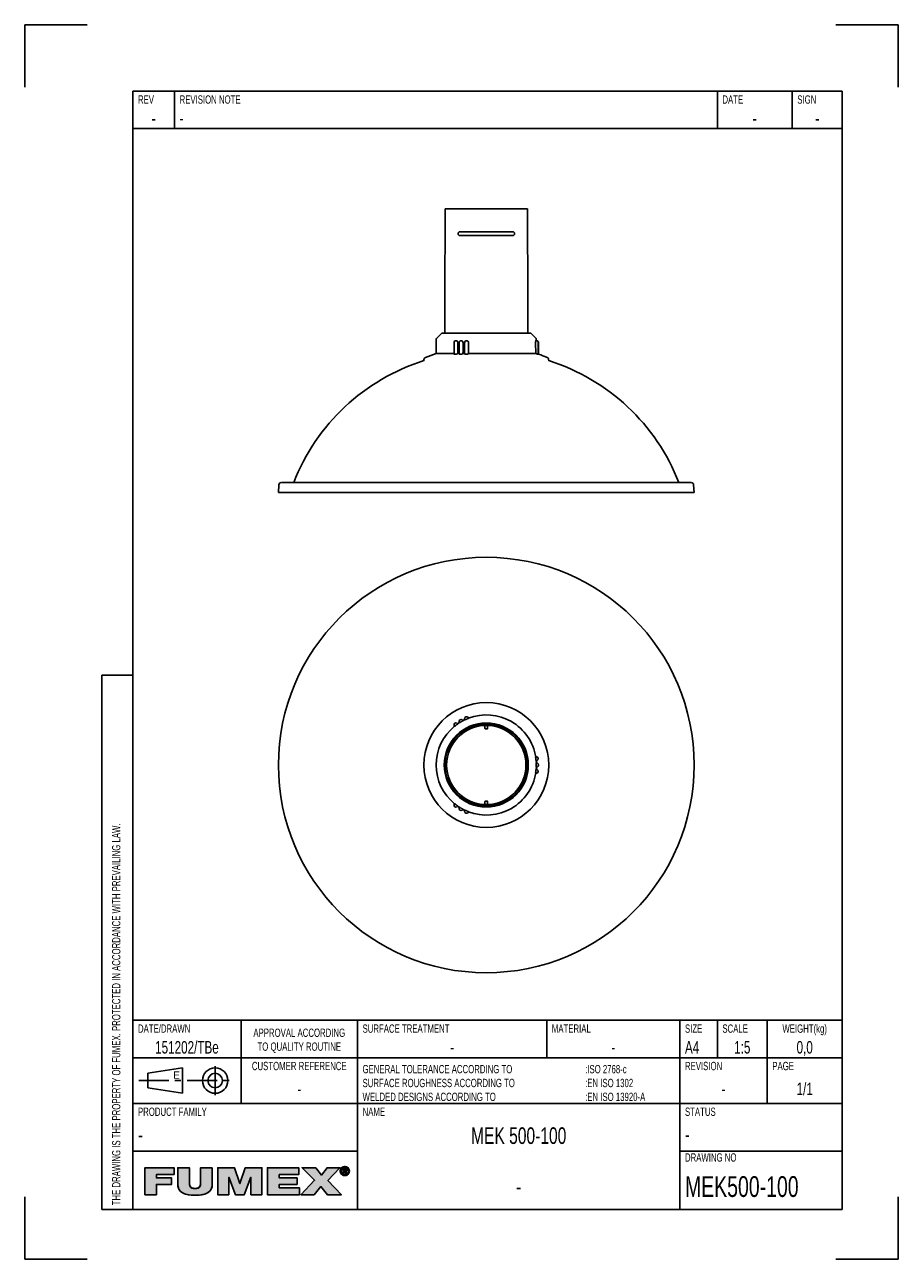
# Model space of a CAD drawing. Extents: x 0 to 210, y 0 to 297.
import ezdxf

# ---------------------------------------------------------------- set-up
doc = ezdxf.new("R2010")
doc.units = 0
doc.header["$LTSCALE"] = 19.36
doc.linetypes.add('CENTER', pattern=[0.6, 0.375, -0.075, 0.075, -0.075])
doc.layers.get('0').update_dxf_attribs({"linetype": 'CONTINUOUS'})
for name, color, linetype in [('101196_DXF_CONTINUOUS_LINE', 7, 'CONTINUOUS'), ('105-872_DXF_CONTINUOUS_LIN', 7, 'CONTINUOUS'), ('105-878_DXF_CONTINUOUS_LIN', 7, 'CONTINUOUS'), ('117031_DXF_CONTINUOUS_LINE', 7, 'CONTINUOUS'), ('117041_DXF_CONTINUOUS_LINE', 7, 'CONTINUOUS'), ('MEK500-100_DXF_CONTINUOUS_', 7, 'CONTINUOUS'), ('MEK500-100_DXF_FORMAT', 7, 'CONTINUOUS')]:
    doc.layers.add(name, color=color, linetype=linetype)
doc.styles.add('TEXTSTYLE_2', font='txt', dxfattribs={"width": 0.7})
doc.styles.add('TEXTSTYLE_3', font='txt')

# ---------------------------------------------------------------- blocks, each defined once
blk = doc.blocks.new('SYMBOL_11_BL0', base_point=(53.46, 18.84))
at = {"layer": 'MEK500-100_DXF_FORMAT', "linetype": 'CONTINUOUS'}
for points in [[(31.68, 15.55), (28.88, 15.55), (28.88, 22.04), (35.91, 22.04), (35.91, 20.38), (31.68, 20.38), (31.68, 19.57), (35.31, 19.57), (35.31, 18.02), (31.68, 18.02)], [(45.09, 22.04), (45.09, 18.06), (45.05, 17.56), (44.94, 17.13), (44.76, 16.75), (44.51, 16.42), (44.19, 16.14), (43.78, 15.89), (43.27, 15.69), (42.64, 15.53), (41.87, 15.43), (40.95, 15.4), (40.03, 15.43), (39.26, 15.53), (38.63, 15.69), (38.12, 15.89), (37.71, 16.14), (37.38, 16.43), (37.13, 16.76), (36.95, 17.13), (36.84, 17.56), (36.8, 18.06), (36.8, 22.04), (39.6, 22.04), (39.6, 18.51), (39.62, 18.08), (39.67, 17.75), (39.78, 17.5), (39.95, 17.3), (40.19, 17.15), (40.52, 17.05), (40.97, 17.02), (41.4, 17.05), (41.72, 17.15), (41.96, 17.3), (42.12, 17.5), (42.22, 17.76), (42.28, 18.09), (42.29, 18.51), (42.29, 22.04)], [(49.07, 15.55), (46.42, 15.55), (46.42, 22.04), (50.41, 22.04), (51.7, 18.22), (51.73, 18.22), (53.03, 22.04), (57.01, 22.04), (57.01, 15.55), (54.37, 15.55), (54.37, 19.72), (54.34, 19.72), (52.76, 15.55), (50.67, 15.55), (49.09, 19.72), (49.07, 19.72)], [(66.03, 15.55), (58.36, 15.55), (58.36, 22.04), (65.89, 22.04), (65.89, 20.38), (61.17, 20.38), (61.17, 19.57), (65.46, 19.57), (65.46, 18.02), (61.17, 18.02), (61.17, 17.22), (66.03, 17.22)], [(69.59, 15.55), (66.38, 15.55), (69.67, 19.01), (66.68, 22.04), (69.96, 22.04), (71.34, 20.28), (72.69, 22.04), (75.79, 22.04), (72.88, 18.99), (76.12, 15.55), (72.75, 15.55), (71.2, 17.49)], [(76.31, 21.83), (76.23, 21.72), (76.16, 21.61), (76.12, 21.49), (76.09, 21.35), (76.08, 21.21), (75.87, 21.05), (75.86, 21.21), (75.87, 21.38), (75.91, 21.53), (75.97, 21.68), (76.05, 21.82), (76.36, 21.87)], [(76.09, 21.07), (76.12, 20.94), (76.16, 20.81), (76.23, 20.7), (76.31, 20.6), (76.15, 20.48), (76.05, 20.61), (75.97, 20.74), (75.91, 20.89), (75.87, 21.05), (76.08, 21.21)], [(76.46, 21.96), (76.36, 21.87), (76.05, 21.82), (76.15, 21.94), (76.57, 22.02)], [(76.69, 22.07), (76.57, 22.02), (76.15, 21.94), (76.27, 22.05), (76.82, 22.1)], [(76.95, 22.11), (76.82, 22.1), (76.27, 22.05), (76.33, 22.1), (77.43, 22.18), (77.57, 22.1), (77.64, 22.05), (77.76, 21.94), (77.85, 21.82), (77.93, 21.68), (77.99, 21.53), (78.03, 21.38), (78.04, 21.21), (78.03, 21.05), (77.99, 20.89), (77.93, 20.74), (77.86, 20.61), (77.76, 20.48), (77.64, 20.37), (77.57, 20.32), (77.43, 20.24), (77.28, 20.18), (77.12, 20.15), (76.79, 20.15), (76.63, 20.18), (76.48, 20.24), (76.4, 20.28), (76.95, 20.32), (77.09, 20.33), (77.22, 20.35), (77.34, 20.4), (77.45, 20.47), (77.55, 20.55), (77.59, 20.6), (77.67, 20.7), (77.74, 20.81), (77.78, 20.94), (77.81, 21.07), (77.82, 21.21), (77.81, 21.35), (77.78, 21.49), (77.74, 21.61), (77.67, 21.72), (77.59, 21.83), (77.55, 21.87), (77.45, 21.95), (77.34, 22.02), (77.21, 22.07), (77.09, 22.1)], [(76.95, 22.29), (77.12, 22.27), (77.28, 22.24), (77.43, 22.18), (76.33, 22.1), (76.48, 22.18), (76.63, 22.24), (76.79, 22.27)], [(76.73, 21.67), (76.54, 20.59), (76.54, 21.83), (77.01, 21.83), (77.01, 21.83), (77.12, 21.83), (77.2, 21.81), (77.27, 21.79), (77.33, 21.76), (77.37, 21.72), (77.39, 21.7), (77.4, 21.67), (77.43, 21.62), (77.44, 21.56), (77.45, 21.48), (77.44, 21.4), (77.43, 21.34), (77.4, 21.29), (77.08, 21.3), (77.12, 21.3), (77.15, 21.31), (77.18, 21.33), (77.2, 21.34), (77.22, 21.36), (77.23, 21.39), (77.24, 21.42), (77.25, 21.45), (77.25, 21.49), (77.25, 21.52), (77.24, 21.55), (77.23, 21.58), (77.22, 21.6), (77.2, 21.62), (77.17, 21.63), (77.14, 21.65), (77.11, 21.66), (77.07, 21.67), (77.02, 21.67), (76.98, 21.67), (76.85, 21.67)], [(76.95, 21.29), (76.97, 21.29), (77.03, 21.29), (77.08, 21.3), (77.4, 21.29), (76.73, 21.13), (76.73, 20.59), (76.54, 20.59), (76.73, 21.67), (76.73, 21.48), (76.73, 21.29), (76.84, 21.29)], [(77.13, 21.14), (77.48, 20.59), (77.27, 20.59), (76.94, 21.13), (76.73, 21.13), (77.4, 21.29), (77.36, 21.24), (77.32, 21.2), (77.26, 21.17), (77.2, 21.15)], [(76.35, 20.55), (76.46, 20.47), (76.26, 20.37), (76.15, 20.48), (76.31, 20.6)], [(76.57, 20.4), (76.69, 20.35), (76.4, 20.28), (76.26, 20.37), (76.46, 20.47)]]:
    blk.add_hatch(color=7, dxfattribs=at).paths.add_polyline_path(points)
at = {"layer": 'MEK500-100_DXF_FORMAT', "color": 7, "linetype": 'CONTINUOUS'}
for p, q in [((35.91, 22.04), (28.88, 22.04)), ((28.88, 22.04), (28.88, 15.55)), ((35.91, 22.04), (28.88, 22.04)), ((28.88, 22.04), (28.88, 15.55)), ((35.91, 20.38), (35.91, 22.04)), ((35.91, 20.38), (35.91, 22.04)), ((50.41, 22.04), (46.42, 22.04)), ((46.42, 22.04), (46.42, 15.55)), ((50.41, 22.04), (46.42, 22.04)), ((46.42, 22.04), (46.42, 15.55)), ((51.7, 18.22), (50.41, 22.04)), ((51.7, 18.22), (50.41, 22.04)), ((53.03, 22.04), (51.73, 18.22)), ((53.03, 22.04), (51.73, 18.22)), ((57.01, 22.04), (53.03, 22.04)), ((57.01, 22.04), (53.03, 22.04)), ((57.01, 15.55), (57.01, 22.04)), ((57.01, 15.55), (57.01, 22.04)), ((65.89, 22.04), (58.36, 22.04)), ((58.36, 22.04), (58.36, 15.55)), ((65.89, 22.04), (58.36, 22.04)), ((58.36, 22.04), (58.36, 15.55)), ((65.89, 20.38), (65.89, 22.04)), ((65.89, 20.38), (65.89, 22.04)), ((69.96, 22.04), (66.68, 22.04)), ((66.68, 22.04), (69.67, 19.01)), ((69.96, 22.04), (66.68, 22.04)), ((66.68, 22.04), (69.67, 19.01)), ((71.34, 20.28), (69.96, 22.04)), ((71.34, 20.28), (69.96, 22.04)), ((72.69, 22.04), (71.34, 20.28)), ((72.69, 22.04), (71.34, 20.28)), ((75.79, 22.04), (72.69, 22.04)), ((75.79, 22.04), (72.69, 22.04)), ((72.88, 18.99), (75.79, 22.04)), ((72.88, 18.99), (75.79, 22.04)), ((31.68, 19.57), (31.68, 20.38)), ((31.68, 20.38), (35.91, 20.38)), ((31.68, 19.57), (31.68, 20.38)), ((31.68, 20.38), (35.91, 20.38)), ((35.31, 19.57), (31.68, 19.57)), ((35.31, 19.57), (31.68, 19.57)), ((31.68, 15.55), (31.68, 18.02)), ((31.68, 18.02), (35.31, 18.02)), ((31.68, 15.55), (31.68, 18.02)), ((31.68, 18.02), (35.31, 18.02)), ((35.31, 18.02), (35.31, 19.57)), ((35.31, 18.02), (35.31, 19.57)), ((49.07, 15.55), (49.07, 19.72)), ((49.07, 19.72), (49.09, 19.72)), ((49.07, 15.55), (49.07, 19.72)), ((49.07, 19.72), (49.09, 19.72)), ((49.09, 19.72), (50.67, 15.55)), ((49.09, 19.72), (50.67, 15.55)), ((51.73, 18.22), (51.7, 18.22)), ((51.73, 18.22), (51.7, 18.22)), ((52.76, 15.55), (54.34, 19.72)), ((52.76, 15.55), (54.34, 19.72)), ((54.34, 19.72), (54.37, 19.72)), ((54.34, 19.72), (54.37, 19.72)), ((54.37, 19.72), (54.37, 15.55)), ((54.37, 19.72), (54.37, 15.55)), ((61.17, 19.57), (61.17, 20.38)), ((61.17, 20.38), (65.89, 20.38)), ((61.17, 19.57), (61.17, 20.38)), ((61.17, 20.38), (65.89, 20.38)), ((65.46, 19.57), (61.17, 19.57)), ((65.46, 19.57), (61.17, 19.57)), ((61.17, 17.22), (61.17, 18.02)), ((61.17, 18.02), (65.46, 18.02)), ((61.17, 17.22), (61.17, 18.02)), ((61.17, 18.02), (65.46, 18.02)), ((65.46, 18.02), (65.46, 19.57)), ((65.46, 18.02), (65.46, 19.57)), ((69.67, 19.01), (66.38, 15.55)), ((69.67, 19.01), (66.38, 15.55)), ((76.12, 15.55), (72.88, 18.99)), ((76.12, 15.55), (72.88, 18.99)), ((28.88, 15.55), (31.68, 15.55)), ((28.88, 15.55), (31.68, 15.55)), ((46.42, 15.55), (49.07, 15.55)), ((46.42, 15.55), (49.07, 15.55)), ((50.67, 15.55), (52.76, 15.55)), ((50.67, 15.55), (52.76, 15.55)), ((54.37, 15.55), (57.01, 15.55)), ((54.37, 15.55), (57.01, 15.55)), ((58.36, 15.55), (66.03, 15.55)), ((58.36, 15.55), (66.03, 15.55)), ((66.03, 17.22), (61.17, 17.22)), ((66.03, 17.22), (61.17, 17.22)), ((66.03, 15.55), (66.03, 17.22)), ((66.03, 15.55), (66.03, 17.22)), ((66.38, 15.55), (69.59, 15.55)), ((66.38, 15.55), (69.59, 15.55)), ((69.59, 15.55), (71.2, 17.49)), ((69.59, 15.55), (71.2, 17.49)), ((71.2, 17.49), (72.75, 15.55)), ((71.2, 17.49), (72.75, 15.55)), ((72.75, 15.55), (76.12, 15.55)), ((72.75, 15.55), (76.12, 15.55))]:
    blk.add_line(p, q, dxfattribs=at)
for points in [[(31.68, 15.55), (28.88, 15.55), (28.88, 22.04), (35.91, 22.04), (35.91, 20.38), (31.68, 20.38), (31.68, 19.57), (35.31, 19.57), (35.31, 18.02), (31.68, 18.02), (31.68, 15.55)], [(45.09, 22.04), (45.09, 18.06), (45.05, 17.56), (44.94, 17.13), (44.76, 16.75), (44.51, 16.42), (44.19, 16.14), (43.78, 15.89), (43.27, 15.69), (42.64, 15.53), (41.87, 15.43), (40.95, 15.4), (40.03, 15.43), (39.26, 15.53), (38.63, 15.69), (38.12, 15.89), (37.71, 16.14), (37.38, 16.43), (37.13, 16.76), (36.95, 17.13), (36.84, 17.56), (36.8, 18.06), (36.8, 22.04), (39.6, 22.04), (39.6, 18.51), (39.62, 18.08), (39.67, 17.75), (39.78, 17.5), (39.95, 17.3), (40.19, 17.15), (40.52, 17.05), (40.97, 17.02), (41.4, 17.05), (41.72, 17.15), (41.96, 17.3), (42.12, 17.5), (42.22, 17.76), (42.28, 18.09), (42.29, 18.51), (42.29, 22.04), (45.09, 22.04)], [(49.07, 15.55), (46.42, 15.55), (46.42, 22.04), (50.41, 22.04), (51.7, 18.22), (51.73, 18.22), (53.03, 22.04), (57.01, 22.04), (57.01, 15.55), (54.37, 15.55), (54.37, 19.72), (54.34, 19.72), (52.76, 15.55), (50.67, 15.55), (49.09, 19.72), (49.07, 19.72), (49.07, 15.55)], [(66.03, 15.55), (58.36, 15.55), (58.36, 22.04), (65.89, 22.04), (65.89, 20.38), (61.17, 20.38), (61.17, 19.57), (65.46, 19.57), (65.46, 18.02), (61.17, 18.02), (61.17, 17.22), (66.03, 17.22), (66.03, 15.55)], [(69.59, 15.55), (66.38, 15.55), (69.67, 19.01), (66.68, 22.04), (69.96, 22.04), (71.34, 20.28), (72.69, 22.04), (75.79, 22.04), (72.88, 18.99), (76.12, 15.55), (72.75, 15.55), (71.2, 17.49), (69.59, 15.55)], [(76.31, 21.83), (76.23, 21.72), (76.16, 21.61), (76.12, 21.49), (76.09, 21.35), (76.08, 21.21), (75.87, 21.05), (75.86, 21.21), (75.87, 21.38), (75.91, 21.53), (75.97, 21.68), (76.05, 21.82), (76.36, 21.87), (76.31, 21.83)], [(76.09, 21.07), (76.12, 20.94), (76.16, 20.81), (76.23, 20.7), (76.31, 20.6), (76.15, 20.48), (76.05, 20.61), (75.97, 20.74), (75.91, 20.89), (75.87, 21.05), (76.08, 21.21), (76.09, 21.07)], [(76.46, 21.96), (76.36, 21.87), (76.05, 21.82), (76.15, 21.94), (76.57, 22.02), (76.46, 21.96)], [(76.69, 22.07), (76.57, 22.02), (76.15, 21.94), (76.27, 22.05), (76.82, 22.1), (76.69, 22.07)], [(76.95, 22.11), (76.82, 22.1), (76.27, 22.05), (76.33, 22.1), (77.43, 22.18), (77.57, 22.1), (77.64, 22.05), (77.76, 21.94), (77.85, 21.82), (77.93, 21.68), (77.99, 21.53), (78.03, 21.38), (78.04, 21.21), (78.03, 21.05), (77.99, 20.89), (77.93, 20.74), (77.86, 20.61), (77.76, 20.48), (77.64, 20.37), (77.57, 20.32), (77.43, 20.24), (77.28, 20.18), (77.12, 20.15), (76.79, 20.15), (76.63, 20.18), (76.48, 20.24), (76.4, 20.28), (76.95, 20.32), (77.09, 20.33), (77.22, 20.35), (77.34, 20.4), (77.45, 20.47), (77.55, 20.55), (77.59, 20.6), (77.67, 20.7), (77.74, 20.81), (77.78, 20.94), (77.81, 21.07), (77.82, 21.21), (77.81, 21.35), (77.78, 21.49), (77.74, 21.61), (77.67, 21.72), (77.59, 21.83), (77.55, 21.87), (77.45, 21.95), (77.34, 22.02), (77.21, 22.07), (77.09, 22.1), (76.95, 22.11)], [(76.95, 22.29), (77.12, 22.27), (77.28, 22.24), (77.43, 22.18), (76.33, 22.1), (76.48, 22.18), (76.63, 22.24), (76.79, 22.27), (76.95, 22.29)], [(76.73, 21.67), (76.54, 20.59), (76.54, 21.83), (77.01, 21.83), (77.01, 21.83), (77.12, 21.83), (77.2, 21.81), (77.27, 21.79), (77.33, 21.76), (77.37, 21.72), (77.39, 21.7), (77.4, 21.67), (77.43, 21.62), (77.44, 21.56), (77.45, 21.48), (77.44, 21.4), (77.43, 21.34), (77.4, 21.29), (77.08, 21.3), (77.12, 21.3), (77.15, 21.31), (77.18, 21.33), (77.2, 21.34), (77.22, 21.36), (77.23, 21.39), (77.24, 21.42), (77.25, 21.45), (77.25, 21.49), (77.25, 21.52), (77.24, 21.55), (77.23, 21.58), (77.22, 21.6), (77.2, 21.62), (77.17, 21.63), (77.14, 21.65), (77.11, 21.66), (77.07, 21.67), (77.02, 21.67), (76.98, 21.67), (76.85, 21.67), (76.73, 21.67)], [(76.95, 21.29), (76.97, 21.29), (77.03, 21.29), (77.08, 21.3), (77.4, 21.29), (76.73, 21.13), (76.73, 20.59), (76.54, 20.59), (76.73, 21.67), (76.73, 21.48), (76.73, 21.29), (76.84, 21.29), (76.95, 21.29)], [(77.13, 21.14), (77.48, 20.59), (77.27, 20.59), (76.94, 21.13), (76.73, 21.13), (77.4, 21.29), (77.36, 21.24), (77.32, 21.2), (77.26, 21.17), (77.2, 21.15), (77.13, 21.14)], [(76.35, 20.55), (76.46, 20.47), (76.26, 20.37), (76.15, 20.48), (76.31, 20.6), (76.35, 20.55)], [(76.57, 20.4), (76.69, 20.35), (76.4, 20.28), (76.26, 20.37), (76.46, 20.47), (76.57, 20.4)]]:
    blk.add_lwpolyline(points, dxfattribs=at)
for points, knots in [([(45.09, 22.04), (45.09, 22.04), (42.29, 22.04), (42.29, 22.04), (42.29, 22.04), (42.29, 18.51), (42.29, 18.51), (42.29, 17.84), (42.29, 17.02), (40.97, 17.02), (39.6, 17.02), (39.6, 17.84), (39.6, 18.51), (39.6, 18.51), (39.6, 22.04), (39.6, 22.04), (39.6, 22.04), (36.8, 22.04), (36.8, 22.04), (36.8, 22.04), (36.8, 18.06), (36.8, 18.06), (36.8, 16.26), (38.18, 15.4), (40.95, 15.4), (43.73, 15.4), (45.09, 16.26), (45.09, 18.06), (45.09, 18.06), (45.09, 22.04), (45.09, 22.04)], [0, 0, 0, 0, 1, 1, 1, 2, 2, 2, 3, 3, 3, 4, 4, 4, 5, 5, 5, 6, 6, 6, 7, 7, 7, 8, 8, 8, 9, 9, 9, 10, 10, 10, 10]), ([(45.09, 22.04), (45.09, 22.04), (42.29, 22.04), (42.29, 22.04), (42.29, 22.04), (42.29, 18.51), (42.29, 18.51), (42.29, 17.84), (42.29, 17.02), (40.97, 17.02), (39.6, 17.02), (39.6, 17.84), (39.6, 18.51), (39.6, 18.51), (39.6, 22.04), (39.6, 22.04), (39.6, 22.04), (36.8, 22.04), (36.8, 22.04), (36.8, 22.04), (36.8, 18.06), (36.8, 18.06), (36.8, 16.26), (38.18, 15.4), (40.95, 15.4), (43.73, 15.4), (45.09, 16.26), (45.09, 18.06), (45.09, 18.06), (45.09, 22.04), (45.09, 22.04)], [0, 0, 0, 0, 1, 1, 1, 2, 2, 2, 3, 3, 3, 4, 4, 4, 5, 5, 5, 6, 6, 6, 7, 7, 7, 8, 8, 8, 9, 9, 9, 10, 10, 10, 10]), ([(76.95, 20.14), (77.54, 20.14), (78.04, 20.59), (78.04, 21.21), (78.04, 21.83), (77.54, 22.29), (76.95, 22.29), (76.36, 22.29), (75.86, 21.83), (75.86, 21.21), (75.86, 20.59), (76.36, 20.14), (76.95, 20.14)], [0, 0, 0, 0, 1, 1, 1, 2, 2, 2, 3, 3, 3, 4, 4, 4, 4]), ([(76.95, 20.14), (77.54, 20.14), (78.04, 20.59), (78.04, 21.21), (78.04, 21.83), (77.54, 22.29), (76.95, 22.29), (76.36, 22.29), (75.86, 21.83), (75.86, 21.21), (75.86, 20.59), (76.36, 20.14), (76.95, 20.14)], [0, 0, 0, 0, 1, 1, 1, 2, 2, 2, 3, 3, 3, 4, 4, 4, 4]), ([(76.08, 21.21), (76.08, 21.72), (76.46, 22.11), (76.95, 22.11), (77.44, 22.11), (77.82, 21.72), (77.82, 21.21), (77.82, 20.7), (77.44, 20.32), (76.95, 20.32), (76.46, 20.32), (76.08, 20.7), (76.08, 21.21)], [0, 0, 0, 0, 1, 1, 1, 2, 2, 2, 3, 3, 3, 4, 4, 4, 4]), ([(76.08, 21.21), (76.08, 21.72), (76.46, 22.11), (76.95, 22.11), (77.44, 22.11), (77.82, 21.72), (77.82, 21.21), (77.82, 20.7), (77.44, 20.32), (76.95, 20.32), (76.46, 20.32), (76.08, 20.7), (76.08, 21.21)], [0, 0, 0, 0, 1, 1, 1, 2, 2, 2, 3, 3, 3, 4, 4, 4, 4]), ([(76.73, 21.13), (76.73, 21.13), (76.94, 21.13), (76.94, 21.13), (76.94, 21.13), (77.27, 20.59), (77.27, 20.59), (77.27, 20.59), (77.48, 20.59), (77.48, 20.59), (77.48, 20.59), (77.13, 21.14), (77.13, 21.14), (77.31, 21.16), (77.45, 21.26), (77.45, 21.48), (77.45, 21.72), (77.3, 21.83), (77.01, 21.83), (77.01, 21.83), (76.54, 21.83), (76.54, 21.83), (76.54, 21.83), (76.54, 20.59), (76.54, 20.59), (76.54, 20.59), (76.73, 20.59), (76.73, 20.59), (76.73, 20.59), (76.73, 21.13), (76.73, 21.13)], [0, 0, 0, 0, 1, 1, 1, 2, 2, 2, 3, 3, 3, 4, 4, 4, 5, 5, 5, 6, 6, 6, 7, 7, 7, 8, 8, 8, 9, 9, 9, 10, 10, 10, 10]), ([(76.73, 21.13), (76.73, 21.13), (76.94, 21.13), (76.94, 21.13), (76.94, 21.13), (77.27, 20.59), (77.27, 20.59), (77.27, 20.59), (77.48, 20.59), (77.48, 20.59), (77.48, 20.59), (77.13, 21.14), (77.13, 21.14), (77.31, 21.16), (77.45, 21.26), (77.45, 21.48), (77.45, 21.72), (77.3, 21.83), (77.01, 21.83), (77.01, 21.83), (76.54, 21.83), (76.54, 21.83), (76.54, 21.83), (76.54, 20.59), (76.54, 20.59), (76.54, 20.59), (76.73, 20.59), (76.73, 20.59), (76.73, 20.59), (76.73, 21.13), (76.73, 21.13)], [0, 0, 0, 0, 1, 1, 1, 2, 2, 2, 3, 3, 3, 4, 4, 4, 5, 5, 5, 6, 6, 6, 7, 7, 7, 8, 8, 8, 9, 9, 9, 10, 10, 10, 10]), ([(76.73, 21.29), (76.73, 21.29), (76.73, 21.67), (76.73, 21.67), (76.73, 21.67), (76.98, 21.67), (76.98, 21.67), (77.11, 21.67), (77.25, 21.64), (77.25, 21.49), (77.25, 21.3), (77.11, 21.29), (76.95, 21.29), (76.95, 21.29), (76.73, 21.29), (76.73, 21.29)], [0, 0, 0, 0, 1, 1, 1, 2, 2, 2, 3, 3, 3, 4, 4, 4, 5, 5, 5, 5]), ([(76.73, 21.29), (76.73, 21.29), (76.73, 21.67), (76.73, 21.67), (76.73, 21.67), (76.98, 21.67), (76.98, 21.67), (77.11, 21.67), (77.25, 21.64), (77.25, 21.49), (77.25, 21.3), (77.11, 21.29), (76.95, 21.29), (76.95, 21.29), (76.73, 21.29), (76.73, 21.29)], [0, 0, 0, 0, 1, 1, 1, 2, 2, 2, 3, 3, 3, 4, 4, 4, 5, 5, 5, 5])]:
    blk.add_open_spline(points, degree=3, knots=knots, dxfattribs=at)
for points in [[(76.95, 20.32), (76.4, 20.28), (76.82, 20.33), (76.69, 20.35)], [(76.95, 20.14), (76.79, 20.15), (77.12, 20.15)]]:
    blk.add_solid(points, dxfattribs=at)
blk = doc.blocks.new('SYMBOL_0_BL1', base_point=(39, 43))
at = {"layer": 'MEK500-100_DXF_CONTINUOUS_', "color": 7, "linetype": 'CONTINUOUS'}
for p, q in [((29.59375, 44.75), (37.90625, 46.0625)), ((29.59375, 41.25), (29.59375, 44.75)), ((37.90625, 46.0625), (37.90625, 39.9375)), ((37.90625, 39.9375), (29.59375, 41.25))]:
    blk.add_line(p, q, dxfattribs=at)
at = {"layer": 'MEK500-100_DXF_CONTINUOUS_', "color": 7, "linetype": 'CENTER'}
for p, q in [((45.78125, 46.5), (45.78125, 39.5)), ((27.40625, 43), (50.59375, 43))]:
    blk.add_line(p, q, dxfattribs=at)
at = {"layer": 'MEK500-100_DXF_CONTINUOUS_', "color": 7, "linetype": 'CONTINUOUS'}
for radius in [3.0625, 1.75]:
    blk.add_circle((45.78125, 43), radius, dxfattribs=at)

msp = doc.modelspace()

# ---------------------------------------------------------------- linework, layer by layer
at = {"layer": '101196_DXF_CONTINUOUS_LINE', "color": 7, "linetype": 'CONTINUOUS'}
for p, q in [((110.64, 128.91), (110.64, 128.96)), ((110.64, 127.71), (110.64, 128.45)), ((111.28, 128.91), (111.28, 128.96)), ((111.28, 127.71), (111.28, 128.45)), ((111.18, 127.61), (110.74, 127.61)), ((110.64, 110.11), (110.64, 109.38)), ((110.74, 110.21), (111.18, 110.21)), ((111.28, 110.11), (111.28, 109.38)), ((110.64, 108.92), (110.64, 108.87)), ((111.28, 108.92), (111.28, 108.87))]:
    msp.add_line(p, q, dxfattribs=at)
for centre, start, end in [((110.74, 127.71), 180, 270), ((111.18, 127.71), 270, 360), ((110.74, 110.11), 90, 180), ((111.18, 110.11), 0, 90)]:
    msp.add_arc(centre, 0.1, start, end, dxfattribs=at)
at = {"layer": '105-872_DXF_CONTINUOUS_LIN', "color": 7, "linetype": 'CONTINUOUS'}
for p, q in [((61.11, 186.33), (60.98, 184.48)), ((160.93, 184.48), (60.98, 184.48)), ((160.2, 186.89), (61.71, 186.89)), ((160.8, 186.33), (160.93, 184.48))]:
    msp.add_line(p, q, dxfattribs=at)
msp.add_circle((110.96, 118.91), 49.97, dxfattribs=at)
for centre, radius, start, end in [((110.96, 168.8), 49.7, 107.5685, 158.6553), ((110.96, 168.8), 49.7, 21.3447, 72.4315), ((61.71, 186.29), 0.6, 98.4322, 176), ((160.2, 186.29), 0.6, 4, 81.5678)]:
    msp.add_arc(centre, radius, start, end, dxfattribs=at)
at = {"layer": '105-878_DXF_CONTINUOUS_LIN', "color": 7, "linetype": 'CONTINUOUS'}
for p, q in [((101.06, 241.97), (101.06, 252.73)), ((120.86, 252.73), (101.06, 252.73)), ((120.86, 241.97), (120.86, 252.73)), ((117.31, 247.18), (104.61, 247.18)), ((117.31, 246.28), (104.61, 246.28)), ((100.96, 222.77), (100.96, 240.67)), ((120.96, 222.77), (120.96, 240.67))]:
    msp.add_line(p, q, dxfattribs=at)
for radius in [10, 9.9, 9.54]:
    msp.add_circle((110.96, 118.91), radius, dxfattribs=at)
for centre, radius, start, end in [((104.61, 246.73), 0.45, 90, 270), ((117.31, 246.73), 0.45, 270, 90), ((108.96, 240.67), 8, 171.1503, 180), ((100.66, 241.97), 0.4, 351.1503, 360), ((121.26, 241.97), 0.4, 180, 188.8497), ((112.96, 240.67), 8, 360, 8.8497)]:
    msp.add_arc(centre, radius, start, end, dxfattribs=at)
at = {"layer": '117031_DXF_CONTINUOUS_LINE', "color": 7, "linetype": 'CONTINUOUS'}
for p, q in [((100.28, 222.77), (121.63, 222.77)), ((98.89, 217.88), (98.95, 221.33)), ((99.07, 221.61), (100.21, 222.75)), ((103.2, 217.78), (103.2, 220.49)), ((103.72, 220.97), (103.68, 220.97)), ((104.42, 217.8), (104.42, 220.49)), ((104.94, 220.97), (104.9, 220.97)), ((105.74, 217.81), (105.74, 220.49)), ((106.26, 220.97), (106.22, 220.97)), ((122.84, 221.61), (121.71, 222.75)), ((122.81, 220.49), (122.86, 217.88)), ((122.87, 220.97), (122.91, 220.97)), ((122.95, 220.97), (122.91, 220.97)), ((122.96, 220.97), (122.96, 221.33)), ((122.96, 220.97), (123, 220.97)), ((123.04, 220.97), (123, 220.97)), ((123.43, 217.72), (123.43, 220.49)), ((123.52, 217.72), (123.52, 220.49)), ((98.89, 217.88), (103.2, 217.88)), ((104.1, 217.88), (104.42, 217.88)), ((105.36, 217.88), (105.74, 217.88)), ((106.71, 217.88), (122.86, 217.88)), ((123.43, 217.74), (123.45, 217.74)), ((123.45, 217.74), (123.52, 217.72)), ((95.96, 216.17), (95.97, 216.44)), ((125.96, 216.17), (125.95, 216.44))]:
    msp.add_line(p, q, dxfattribs=at)
for radius in [15, 10.1]:
    msp.add_circle((110.96, 118.91), radius, dxfattribs=at)
for centre, radius, start, end in [((100.28, 222.67), 0.1, 90, 135), ((121.63, 222.67), 0.1, 45, 90), ((99.35, 221.33), 0.4, 135, 179), ((103.68, 220.49), 0.48, 90, 180), ((103.72, 220.49), 0.48, 81.6227, 90), ((104.9, 220.49), 0.48, 90, 180), ((104.94, 220.49), 0.48, 79.3827, 90), ((106.22, 220.49), 0.48, 90, 180), ((106.26, 220.49), 0.48, 75.6128, 90), ((122.56, 221.33), 0.4, 1, 45), ((122.95, 220.49), 0.48, 0, 90), ((122.95, 220.97), 0.0181, 0.5076, 0.9791), ((123.04, 220.49), 0.48, 0, 90), ((96.56, 216.42), 0.6, 111.2089, 178), ((113.71, 172.23), 48, 107.9836, 111.2089), ((108.2, 172.23), 48, 68.7911, 71.3878), ((125.35, 216.42), 0.6, 2, 68.7911), ((110.96, 118.91), 12.06, 9.3744, 110.6256), ((110.96, 118.91), 12.06, 129.3744, 230.6256), ((103.7, 128.55), 0.5, 30.5811, 223.4178), ((110.96, 118.91), 12.06, 122.375, 124.6244), ((104.92, 129.36), 0.5, 23.5817, 216.4183), ((110.96, 118.91), 12.06, 115.3756, 117.625), ((106.24, 130.02), 0.5, 16.5822, 209.4189), ((122.93, 120.38), 0.5, 270.5811, 103.4178), ((123.02, 118.91), 0.5, 263.5817, 96.4183), ((110.96, 118.91), 12.06, 2.375, 4.6244), ((110.96, 118.91), 12.06, 249.3744, 350.6256), ((122.93, 117.44), 0.5, 256.5822, 89.4189), ((110.96, 118.91), 12.06, 355.3756, 357.625), ((103.7, 109.28), 0.5, 136.5822, 329.4189), ((110.96, 118.91), 12.06, 235.3756, 237.625), ((104.92, 108.47), 0.5, 143.5817, 336.4183), ((110.96, 118.91), 12.06, 242.375, 244.6244), ((106.24, 107.81), 0.5, 150.5811, 343.4178)]:
    msp.add_arc(centre, radius, start, end, dxfattribs=at)
for points, knots in [([(104.13, 220.49), (104.13, 220.61), (104.08, 220.78), (103.93, 220.93), (103.83, 220.96), (103.79, 220.97)], [0, 0, 0, 0, 0.529668, 0.773364, 1, 1, 1, 1]), ([(105.38, 220.49), (105.38, 220.6), (105.33, 220.77), (105.18, 220.92), (105.08, 220.96), (105.03, 220.97)], [0, 0, 0, 0, 0.517122, 0.763978, 1, 1, 1, 1]), ([(106.72, 220.49), (106.72, 220.6), (106.66, 220.81), (106.48, 220.93), (106.38, 220.96)], [0, 0, 0, 0, 0.511575, 1, 1, 1, 1]), ([(122.87, 220.97), (122.86, 220.97), (122.85, 220.95), (122.84, 220.9), (122.82, 220.8), (122.81, 220.66), (122.81, 220.55), (122.81, 220.49)], [0, 0, 0, 0, 0.041799, 0.112009, 0.334663, 0.643882, 1, 1, 1, 1]), ([(104.1, 217.88), (104.07, 217.86), (103.99, 217.83), (103.85, 217.78), (103.71, 217.75), (103.55, 217.72), (103.42, 217.71), (103.32, 217.72), (103.25, 217.73), (103.22, 217.74), (103.2, 217.77), (103.2, 217.78)], [0, 0, 0, 0, 0.123447, 0.273636, 0.439139, 0.605449, 0.756051, 0.875607, 0.920525, 0.955144, 1, 1, 1, 1]), ([(105.36, 217.88), (105.33, 217.86), (105.26, 217.82), (105.12, 217.78), (104.97, 217.74), (104.81, 217.72), (104.66, 217.71), (104.55, 217.72), (104.49, 217.74), (104.45, 217.75), (104.42, 217.78), (104.42, 217.8)], [0, 0, 0, 0, 0.111779, 0.255081, 0.418724, 0.587234, 0.74234, 0.866915, 0.914221, 0.951049, 1, 1, 1, 1]), ([(106.71, 217.88), (106.68, 217.86), (106.61, 217.82), (106.48, 217.77), (106.32, 217.74), (106.16, 217.72), (106, 217.71), (105.88, 217.73), (105.81, 217.75), (105.77, 217.77), (105.74, 217.8), (105.74, 217.81)], [0, 0, 0, 0, 0.0997, 0.235465, 0.396915, 0.567739, 0.727788, 0.857945, 0.907877, 0.947093, 1, 1, 1, 1]), ([(123.43, 217.72), (123.43, 217.72), (123.42, 217.72), (123.42, 217.72), (123.4, 217.72), (123.37, 217.73), (123.32, 217.74), (123.25, 217.76), (123.16, 217.79), (123.03, 217.83), (122.93, 217.86), (122.86, 217.88)], [0, 0, 0, 0, 0.005407, 0.020564, 0.045877, 0.081048, 0.17894, 0.308579, 0.463005, 0.634709, 1, 1, 1, 1]), ([(103.33, 128.2), (103.33, 128.2), (103.34, 128.21), (103.34, 128.21), (103.35, 128.22), (103.37, 128.23), (103.41, 128.26), (103.45, 128.29), (103.51, 128.34), (103.61, 128.41), (103.73, 128.51), (103.85, 128.6), (103.95, 128.67), (104.01, 128.71), (104.06, 128.75), (104.09, 128.77), (104.11, 128.79), (104.12, 128.79), (104.12, 128.8), (104.13, 128.8), (104.13, 128.8)], [0, 0, 0, 0, 0.00263, 0.010001, 0.022113, 0.038852, 0.085506, 0.148099, 0.224112, 0.310475, 0.499992, 0.689522, 0.775901, 0.851922, 0.91451, 0.961155, 0.977892, 0.990001, 0.997371, 1, 1, 1, 1]), ([(104.52, 129.06), (104.52, 129.06), (104.53, 129.07), (104.53, 129.07), (104.54, 129.07), (104.56, 129.09), (104.6, 129.11), (104.65, 129.14), (104.72, 129.18), (104.82, 129.24), (104.95, 129.31), (105.09, 129.39), (105.19, 129.45), (105.25, 129.48), (105.31, 129.51), (105.34, 129.54), (105.36, 129.55), (105.37, 129.55), (105.38, 129.56), (105.38, 129.56), (105.38, 129.56)], [0, 0, 0, 0, 0.00263, 0.010002, 0.022114, 0.038854, 0.08551, 0.148105, 0.22412, 0.310483, 0.499999, 0.689515, 0.775879, 0.851894, 0.91449, 0.961145, 0.977886, 0.989998, 0.99737, 1, 1, 1, 1]), ([(105.81, 129.77), (105.81, 129.77), (105.81, 129.77), (105.82, 129.78), (105.83, 129.78), (105.85, 129.79), (105.89, 129.81), (105.95, 129.83), (106.01, 129.86), (106.12, 129.91), (106.26, 129.97), (106.41, 130.03), (106.51, 130.07), (106.58, 130.1), (106.64, 130.12), (106.68, 130.14), (106.7, 130.15), (106.71, 130.16), (106.72, 130.16), (106.72, 130.16), (106.72, 130.16)], [0, 0, 0, 0, 0.00263, 0.010002, 0.022114, 0.038854, 0.08551, 0.148105, 0.22412, 0.310483, 0.499999, 0.689515, 0.775879, 0.851894, 0.91449, 0.961145, 0.977886, 0.989998, 0.99737, 1, 1, 1, 1]), ([(122.81, 120.87), (122.81, 120.87), (122.81, 120.87), (122.81, 120.86), (122.81, 120.85), (122.82, 120.82), (122.82, 120.78), (122.83, 120.72), (122.84, 120.65), (122.86, 120.53), (122.88, 120.38), (122.89, 120.22), (122.91, 120.11), (122.91, 120.03), (122.92, 119.97), (122.93, 119.93), (122.93, 119.91), (122.93, 119.89), (122.93, 119.89), (122.93, 119.88), (122.93, 119.88)], [0, 0, 0, 0, 0.00263, 0.010002, 0.022114, 0.038854, 0.08551, 0.148105, 0.22412, 0.310483, 0.499999, 0.689515, 0.775879, 0.851894, 0.91449, 0.961145, 0.977886, 0.989998, 0.99737, 1, 1, 1, 1]), ([(122.96, 119.41), (122.96, 119.41), (122.96, 119.41), (122.96, 119.4), (122.96, 119.39), (122.96, 119.36), (122.96, 119.32), (122.96, 119.26), (122.96, 119.18), (122.96, 119.07), (122.96, 118.98), (122.96, 118.91)], [0, 0, 0, 0, 0.005297, 0.019962, 0.044198, 0.077652, 0.170937, 0.296118, 0.448168, 0.62095, 1, 1, 1, 1]), ([(122.96, 118.42), (122.96, 118.42), (122.96, 118.42), (122.96, 118.43), (122.96, 118.44), (122.96, 118.47), (122.96, 118.51), (122.96, 118.57), (122.96, 118.64), (122.96, 118.76), (122.96, 118.85), (122.96, 118.91)], [0, 0, 0, 0, 0.005296, 0.019962, 0.044198, 0.077652, 0.170936, 0.296118, 0.448168, 0.62095, 1, 1, 1, 1]), ([(122.93, 117.94), (122.93, 117.94), (122.93, 117.94), (122.93, 117.93), (122.93, 117.92), (122.93, 117.9), (122.92, 117.85), (122.91, 117.79), (122.91, 117.72), (122.89, 117.6), (122.88, 117.45), (122.86, 117.3), (122.84, 117.18), (122.83, 117.11), (122.82, 117.05), (122.82, 117.01), (122.81, 116.98), (122.81, 116.97), (122.81, 116.96), (122.81, 116.96), (122.81, 116.96)], [0, 0, 0, 0, 0.00263, 0.010002, 0.022114, 0.038854, 0.08551, 0.148105, 0.22412, 0.310483, 0.499999, 0.689515, 0.775879, 0.851894, 0.91449, 0.961145, 0.977886, 0.989998, 0.99737, 1, 1, 1, 1]), ([(104.13, 109.03), (104.13, 109.03), (104.12, 109.03), (104.12, 109.03), (104.11, 109.04), (104.09, 109.06), (104.06, 109.08), (104.01, 109.12), (103.95, 109.16), (103.85, 109.23), (103.73, 109.32), (103.61, 109.42), (103.51, 109.49), (103.45, 109.53), (103.41, 109.57), (103.37, 109.6), (103.35, 109.61), (103.34, 109.62), (103.34, 109.62), (103.33, 109.62), (103.33, 109.62)], [0, 0, 0, 0, 0.002629, 0.009999, 0.022107, 0.038842, 0.085484, 0.148068, 0.224086, 0.310464, 0.499994, 0.689513, 0.775877, 0.851894, 0.91449, 0.961145, 0.977886, 0.989998, 0.99737, 1, 1, 1, 1]), ([(105.38, 108.27), (105.38, 108.27), (105.38, 108.27), (105.37, 108.27), (105.36, 108.28), (105.34, 108.29), (105.31, 108.31), (105.25, 108.34), (105.19, 108.38), (105.09, 108.44), (104.95, 108.51), (104.82, 108.59), (104.72, 108.65), (104.65, 108.69), (104.6, 108.72), (104.56, 108.74), (104.54, 108.75), (104.53, 108.76), (104.53, 108.76), (104.52, 108.76), (104.52, 108.76)], [0, 0, 0, 0, 0.00263, 0.010002, 0.022114, 0.038854, 0.08551, 0.148105, 0.22412, 0.310483, 0.499999, 0.689515, 0.775879, 0.851894, 0.91449, 0.961145, 0.977886, 0.989998, 0.99737, 1, 1, 1, 1]), ([(106.72, 107.67), (106.72, 107.67), (106.72, 107.67), (106.71, 107.67), (106.7, 107.68), (106.68, 107.69), (106.64, 107.7), (106.58, 107.73), (106.51, 107.76), (106.41, 107.8), (106.26, 107.86), (106.12, 107.92), (106.01, 107.97), (105.95, 108), (105.89, 108.02), (105.85, 108.04), (105.83, 108.05), (105.82, 108.05), (105.81, 108.05), (105.81, 108.06), (105.81, 108.06)], [0, 0, 0, 0, 0.00263, 0.010002, 0.022114, 0.038854, 0.08551, 0.148105, 0.22412, 0.310483, 0.499999, 0.689515, 0.775879, 0.851894, 0.91449, 0.961145, 0.977886, 0.989998, 0.99737, 1, 1, 1, 1])]:
    msp.add_open_spline(points, degree=3, knots=knots, dxfattribs=at)
for points in [[(104.1, 217.88), (104.11, 218.75), (104.12, 219.62), (104.13, 220.49)], [(105.36, 217.88), (105.37, 218.75), (105.38, 219.62), (105.38, 220.49)], [(106.71, 217.88), (106.71, 218.75), (106.72, 219.62), (106.72, 220.49)], [(122.87, 220.97), (122.87, 220.97), (122.87, 220.97), (122.87, 220.97)]]:
    msp.add_open_spline(points, degree=3, dxfattribs=at)
at = {"layer": '117041_DXF_CONTINUOUS_LINE', "color": 7, "linetype": 'CONTINUOUS'}
for centre, radius, start, end in [((110.96, 118.91), 10.06, 0, 180), ((110.96, 118.91), 10.03, 91.8253, 268.1747), ((110.96, 121.17), 7.79, 89.7276, 89.9988), ((110.96, 118.91), 10.03, 271.8253, 88.1747), ((110.96, 118.91), 10.06, 180, 360), ((110.96, 116.65), 7.79, 269.7261, 269.9988)]:
    msp.add_arc(centre, radius, start, end, dxfattribs=at)
for points, knots in [([(110.64, 128.96), (110.64, 128.96), (110.64, 128.96), (110.64, 128.96), (110.65, 128.96), (110.67, 128.96), (110.69, 128.96), (110.73, 128.96), (110.78, 128.96), (110.86, 128.96), (110.92, 128.96), (110.96, 128.96)], [0, 0, 0, 0, 0.004896, 0.019328, 0.043238, 0.076334, 0.168777, 0.29317, 0.444599, 0.617419, 1, 1, 1, 1]), ([(110.99, 128.96), (111.03, 128.96), (111.08, 128.96), (111.15, 128.96), (111.19, 128.96), (111.23, 128.96), (111.25, 128.96), (111.26, 128.96), (111.27, 128.96), (111.27, 128.96), (111.28, 128.96), (111.28, 128.96)], [0, 0, 0, 0, 0.391121, 0.56379, 0.71356, 0.835641, 0.925809, 0.958011, 0.981237, 0.995239, 1, 1, 1, 1]), ([(110.92, 108.86), (110.88, 108.86), (110.83, 108.86), (110.76, 108.87), (110.72, 108.87), (110.69, 108.87), (110.66, 108.87), (110.65, 108.87), (110.64, 108.87), (110.64, 108.87), (110.64, 108.87), (110.64, 108.87)], [0, 0, 0, 0, 0.391163, 0.563818, 0.713581, 0.835663, 0.925823, 0.958019, 0.98124, 0.995238, 1, 1, 1, 1]), ([(111.28, 108.87), (111.28, 108.87), (111.27, 108.87), (111.27, 108.87), (111.26, 108.87), (111.25, 108.87), (111.22, 108.87), (111.18, 108.87), (111.13, 108.87), (111.06, 108.86), (111, 108.86), (110.96, 108.86)], [0, 0, 0, 0, 0.004896, 0.019328, 0.04324, 0.076337, 0.168776, 0.293158, 0.444594, 0.617427, 1, 1, 1, 1])]:
    msp.add_open_spline(points, degree=3, knots=knots, dxfattribs=at)
at = {"layer": 'MEK500-100_DXF_FORMAT', "color": 7, "linetype": 'CONTINUOUS'}
for p, q in [((0, 281.98), (0, 297)), ((0, 297), (15, 297)), ((195, 297), (210, 297)), ((210, 282), (210, 297)), ((196.5, 281), (26, 281)), ((26, 281), (26, 272)), ((26, 12), (26, 281)), ((26, 281), (196.5, 281)), ((36, 281), (36, 272)), ((166.5, 281), (166.5, 272)), ((184.5, 281), (184.5, 272)), ((196.5, 281), (196.5, 272)), ((196.5, 281), (196.5, 12)), ((196.5, 272), (26, 272)), ((18.5, 12), (18.5, 140.5)), ((18.5, 140.5), (26, 140.5)), ((196.5, 57.5), (26, 57.5)), ((26, 12), (26, 57.5)), ((52, 37.5), (52, 57.5)), ((80, 12), (80, 57.5)), ((125.5, 48.5), (125.5, 57.5)), ((157.5, 12), (157.5, 57.5)), ((166.5, 48.5), (166.5, 57.5)), ((178.5, 37.5), (178.5, 57.5)), ((196.5, 12), (196.5, 57.5)), ((196.5, 48.5), (26, 48.5)), ((196.5, 37.5), (26, 37.5)), ((80, 26), (26, 26)), ((196.5, 26), (157.5, 26)), ((0, 0), (0, 15)), ((210, 0), (210, 14.99)), ((18.5, 12), (196.5, 12)), ((196.5, 12), (26, 12)), ((0, 0), (15, 0)), ((195, 0), (210, 0))]:
    msp.add_line(p, q, dxfattribs=at)

# ---------------------------------------------------------------- block references
at = {"layer": 'MEK500-100_DXF_CONTINUOUS_', "color": 7, "linetype": 'CONTINUOUS'}
msp.add_blockref('SYMBOL_0_BL1', (39, 43), dxfattribs=at)
at = {"layer": 'MEK500-100_DXF_FORMAT', "color": 2, "linetype": 'CONTINUOUS'}
msp.add_blockref('SYMBOL_11_BL0', (53.46, 18.84), dxfattribs=at)

# ---------------------------------------------------------------- texts
at = {"color": 7, "linetype": 'CONTINUOUS'}
for s, insert, char_height, width, attachment_point, style in [('DATE/DRAWN', (27.23, 56.5), 2, 14, 1, 'TEXTSTYLE_2'), ('SURFACE TREATMENT', (81.22, 56.5), 2, 23.8, 1, 'TEXTSTYLE_2'), ('MATERIAL', (126.72, 56.5), 2, 11.2, 1, 'TEXTSTYLE_2'), ('SIZE ', (158.72, 56.5), 2, 7, 1, 'TEXTSTYLE_2'), ('SCALE', (167.72, 56.5), 2, 7, 1, 'TEXTSTYLE_2'), ('WEIGHT(kg)', (187.5, 56.5), 2, 14, 2, 'TEXTSTYLE_2'), ('APPROVAL ACCORDING\\PTO QUALITY ROUTINE', (66, 55.5), 2, 25.2, 2, 'TEXTSTYLE_2'), ('151202/TBe', (39, 52.5), 3, 21, 2, 'TEXTSTYLE_2'), ('-', (102.75, 52.5), 3, 2.1, 2, 'TEXTSTYLE_2'), ('-', (141.5, 52.5), 3, 2.1, 2, 'TEXTSTYLE_2'), ('A4 ', (158.72, 52.5), 3, 6.3, 1, 'TEXTSTYLE_2'), ('1:5', (172.5, 52.5), 3, 6.3, 2, 'TEXTSTYLE_2'), ('0,0', (187.5, 52.5), 3, 6.3, 2, 'TEXTSTYLE_2'), ('CUSTOMER REFERENCE', (66, 47.5), 2, 25.2, 2, 'TEXTSTYLE_2'), ('REVISION', (158.72, 47.5), 2, 11.2, 1, 'TEXTSTYLE_2'), ('PAGE', (179.72, 47.5), 2, 5.6, 1, 'TEXTSTYLE_2'), ('E', (35.72, 45.19), 1.75, 1.75, 1, 'TEXTSTYLE_3')]:
    msp.add_mtext(s, dxfattribs=dict(at, insert=insert, char_height=char_height, width=width, attachment_point=attachment_point, style=style))
at = {"layer": 'MEK500-100_DXF_FORMAT', "color": 2, "linetype": 'CONTINUOUS', "style": 'TEXTSTYLE_2'}
for s, insert, char_height, width, attachment_point in [('REV', (27.23, 280), 2, 4.2, 1), ('REVISION NOTE', (37.23, 280), 2, 18.2, 1), ('DATE', (167.72, 280), 2, 5.6, 1), ('SIGN', (185.72, 280), 2, 5.6, 1), ('-', (31, 276.25), 3.5, 2.45, 2), ('-', (37.23, 276), 3, 2.1, 1), ('-', (175.5, 276.25), 3.5, 2.45, 2), ('-', (190.5, 276.25), 3.5, 2.45, 2)]:
    msp.add_mtext(s, dxfattribs=dict(at, insert=insert, char_height=char_height, width=width, attachment_point=attachment_point))
at = {"layer": 'MEK500-100_DXF_FORMAT', "color": 2, "linetype": 'CONTINUOUS', "insert": (21, 13), "char_height": 2, "width": 114.8, "attachment_point": 1, "rotation": 90, "style": 'TEXTSTYLE_2'}
msp.add_mtext('THE DRAWING IS THE PROPERTY OF FUMEX. PROTECTED IN ACCORDANCE WITH PREVAILING LAW.', dxfattribs=at)
at = {"layer": 'MEK500-100_DXF_FORMAT', "color": 7, "linetype": 'CONTINUOUS', "style": 'TEXTSTYLE_2'}
for s, insert, char_height, width, attachment_point in [('GENERAL TOLERANCE ACCORDING TO\\PSURFACE ROUGHNESS ACCORDING TO\\PWELDED DESIGNS ACCORDING TO\\P ', (81.22, 46.75), 2, 42, 1), (':ISO 2768-c\\P:EN ISO 1302\\P:EN ISO 13920-A \\P ', (134.72, 46.75), 2, 22.4, 1), ('1/1', (187.5, 42.5), 3, 6.3, 2), ('-', (66, 42.5), 3, 2.1, 2), ('- ', (168, 42.5), 3, 4.2, 2), ('PRODUCT FAMILY', (27.23, 36.5), 2, 19.6, 1), ('NAME ', (81.22, 36.5), 2, 7, 1), ('STATUS ', (158.72, 36.5), 2, 9.8, 1), ('-', (27.23, 32), 4, 2.8, 1), ('MEK 500-100', (118.75, 31.75), 4, 30.8, 2), ('-  ', (158.72, 31.75), 3.5, 7.35, 1), ('DRAWING NO', (158.72, 25.5), 2, 14, 1), ('MEK500-100', (158.72, 20), 5, 35, 1), ('-', (118.75, 19.5), 4, 2.8, 2)]:
    msp.add_mtext(s, dxfattribs=dict(at, insert=insert, char_height=char_height, width=width, attachment_point=attachment_point))

doc.saveas('drawing.dxf')
